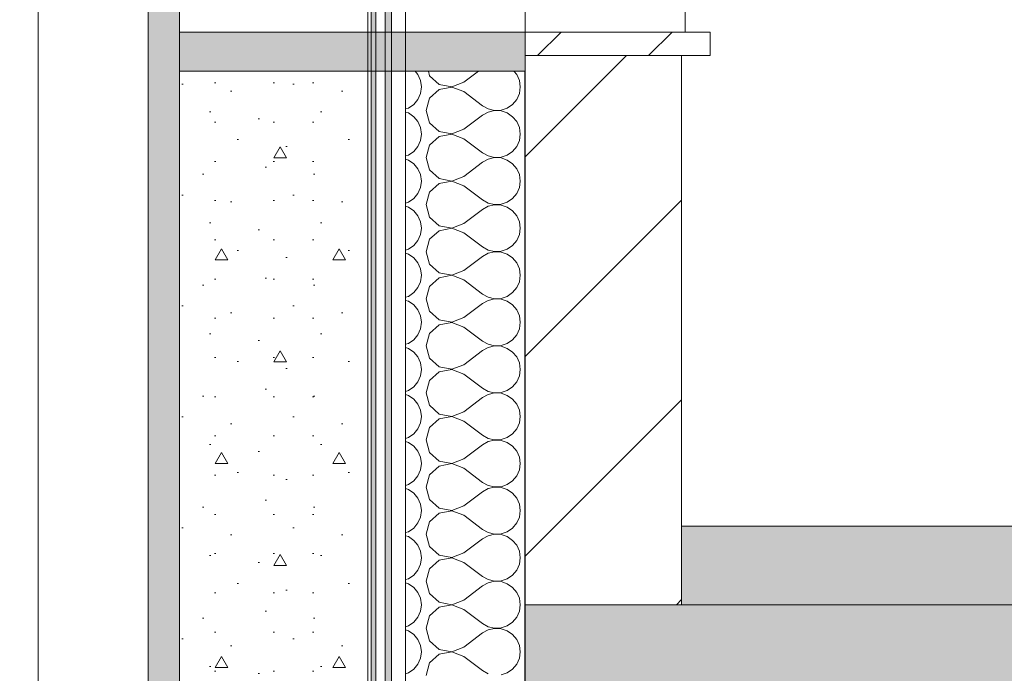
# Model space of a CAD drawing. Header units: millimetres. Extents: x -7244646 to -5701154, y 5723682 to 6071635.
# Tile 223 of 256: x -6402454 to -6401200, y 5800372 to 5801205. Entities that reach past the tile are written whole.
import ezdxf

# ---------------------------------------------------------------- set-up
doc = ezdxf.new("R2010")
doc.units = ezdxf.units.MM
doc.header["$MEASUREMENT"] = 0
doc.set_wipeout_variables(frame=1)
doc.linetypes.add('Wipeout_Contour', pattern=[1000, 0, -1000])
for name, color, linetype, lineweight in [('0_Ном._пера__1', 7, 'Continuous', 0), ('0_Ном._пера__120', 7, 'Continuous', 0), ('0_Ном._пера__141', 7, 'Continuous', 5), ('0_Ном._пера__2', 8, 'Continuous', 15), ('0_Ном._пера__21', 7, 'Continuous', 5), ('АР-Чертеж-Размеры.АР_Ном._пера__1', 7, 'Continuous', 0)]:
    doc.layers.add(name, color=color, linetype=linetype, lineweight=lineweight)
doc.layers.add('0_Ном._пера__166', color=7, linetype='Continuous', lineweight=5, true_color=0x97cbff)
doc.layers.add('АР-Чертеж-Размеры.АР', color=7, linetype='Continuous')
doc.styles.add('РЎР“Р•РќР•Р\xa0Р\x98Р\xa0_РЎРўР\x98Р›Р¬_2', font='arial.ttf')
doc.dimstyles.new('СГЕНЕРИР_СТИЛЬ__1', dxfattribs={"dimtxt": 500, "dimasz": 237.5, "dimexe": 0.18, "dimexo": 43263.067461, "dimgap": 0, "dimtad": 1, "dimlfac": 0.001, "dimzin": 0, "dimdsep": 46, "dimtxsty": 'РЎР“Р•РќР•Р\xa0Р\x98Р\xa0_РЎРўР\x98Р›Р¬_2', "dimblk": 'ARROWHEAD_6', "dimblk1": 'ARROWHEAD_6', "dimblk2": 'ARROWHEAD_6', "dimcen": 0.09, "dimclrd": 7, "dimclre": 7, "dimclrt": 7, "dimadec": 0, "dimazin": 0, "dimtfac": 1, "dimtdec": 4, "dimtmove": 2, "dimatfit": 3, "dimfxl": 1, "dimtolj": 1, "dimtzin": 0, "dimarcsym": 0})
doc.dimstyles.new('СГЕНЕРИР_СТИЛЬ__4', dxfattribs={"dimtxt": 270.000005, "dimasz": 237.5, "dimexe": 0.18, "dimexo": 300000, "dimgap": 0, "dimtad": 1, "dimlfac": 0.001, "dimzin": 0, "dimdsep": 46, "dimtxsty": 'РЎР“Р•РќР•Р\xa0Р\x98Р\xa0_РЎРўР\x98Р›Р¬_2', "dimblk": 'ARROWHEAD_6', "dimblk1": 'ARROWHEAD_6', "dimblk2": 'ARROWHEAD_6', "dimcen": 0.09, "dimclrd": 7, "dimclre": 7, "dimclrt": 7, "dimadec": 0, "dimazin": 0, "dimtfac": 1, "dimtdec": 4, "dimtmove": 0, "dimatfit": 3, "dimfxl": 1, "dimtolj": 1, "dimtzin": 0, "dimarcsym": 0})
doc.dimstyles.new('СГЕНЕРИР_СТИЛЬ__5', dxfattribs={"dimtxt": 500, "dimasz": 237.5, "dimexe": 0.18, "dimexo": 300000, "dimgap": 0, "dimtad": 1, "dimlfac": 0.001, "dimzin": 0, "dimdsep": 46, "dimtxsty": 'РЎР“Р•РќР•Р\xa0Р\x98Р\xa0_РЎРўР\x98Р›Р¬_2', "dimblk": 'ARROWHEAD_6', "dimblk1": 'ARROWHEAD_6', "dimblk2": 'ARROWHEAD_6', "dimcen": 0.09, "dimclrd": 7, "dimclre": 7, "dimclrt": 7, "dimadec": 0, "dimazin": 0, "dimtfac": 1, "dimtdec": 4, "dimtmove": 0, "dimatfit": 3, "dimfxl": 1, "dimtolj": 1, "dimtzin": 0, "dimarcsym": 0})

# ---------------------------------------------------------------- blocks, each defined once
blk = doc.blocks.new('*D52', base_point=(-7387333.1, 5739809.2))
at = {"layer": 'АР-Чертеж-Размеры.АР_Ном._пера__1', "color": 7, "linetype": 'Continuous', "lineweight": 0, "transparency": 16777216}
for p, q in [((-6411439.3, 5858499.2), (-6411439.3, 5858686.7)), ((-6411314.3, 5858374.2), (-6411564.3, 5858624.2)), ((-6388218.7, 5858499.2), (-6411673.7, 5858499.2)), ((-6411439.3, 5738589.2), (-6411439.3, 5858499.2)), ((-6411564.3, 5738714.2), (-6411314.3, 5738464.2)), ((-6411204.9, 5738589.2), (-6411673.7, 5738589.2)), ((-6411439.3, 5738401.7), (-6411439.3, 5738589.2))]:
    blk.add_line(p, q, dxfattribs=at)
at = {"layer": 'АР-Чертеж-Размеры.АР_Ном._пера__1', "color": 7, "lineweight": 0, "transparency": 16777216, "insert": (-6411889.3, 5853972.3), "char_height": 500, "attachment_point": 7, "rotation": 90, "style": 'РЎР“Р•РќР•Р\xa0Р\x98Р\xa0_РЎРўР\x98Р›Р¬_2'}
blk.add_mtext('\\A1;{\\pql;\\fArial|b0|i0|c204|p0;\\W1.000000;119,91}', dxfattribs=at)
blk = doc.blocks.new('ARROWHEAD_6')
at = {"color": 0, "linetype": 'Continuous', "lineweight": 0}
for p, q in [((-0.5, -0.5), (0.5, 0.5)), ((0, 0), (-1, 0))]:
    blk.add_line(p, q, dxfattribs=at)
blk = doc.blocks.new('*D112', base_point=(-7387333.1, 5739809.2))
at = {"layer": 'АР-Чертеж-Размеры.АР_Ном._пера__1', "color": 7, "linetype": 'Continuous', "lineweight": 0, "transparency": 16777216}
for p, q in [((-6403045.5, 5801159.2), (-6403045.5, 5803109.2)), ((-6403170.5, 5801284.2), (-6402920.5, 5801034.2)), ((-6402811.1, 5801159.2), (-6403279.9, 5801159.2)), ((-6403045.5, 5799959.2), (-6403045.5, 5801159.2)), ((-6403170.5, 5800084.2), (-6402920.5, 5799834.2)), ((-6402811.1, 5799959.2), (-6403279.9, 5799959.2))]:
    blk.add_line(p, q, dxfattribs=at)
at = {"layer": 'АР-Чертеж-Размеры.АР_Ном._пера__1', "color": 7, "lineweight": 0, "transparency": 16777216, "insert": (-6403099.5, 5800198.8), "char_height": 270, "attachment_point": 7, "rotation": 90, "style": 'РЎР“Р•РќР•Р\xa0Р\x98Р\xa0_РЎРўР\x98Р›Р¬_2'}
blk.add_mtext('\\A1;{\\pql;\\fArial|b0|i0|c204|p0;\\W1.000000;1,20}', dxfattribs=at)
blk = doc.blocks.new('*D113', base_point=(-7387333.1, 5739809.2))
at = {"layer": 'АР-Чертеж-Размеры.АР_Ном._пера__1', "color": 7, "linetype": 'Continuous', "lineweight": 0, "transparency": 16777216}
for p, q in [((-6403045.5, 5803109.2), (-6403045.5, 5804309.2)), ((-6403170.5, 5803234.2), (-6402920.5, 5802984.2)), ((-6402811.1, 5803109.2), (-6403279.9, 5803109.2)), ((-6403045.5, 5801159.2), (-6403045.5, 5803109.2)), ((-6403170.5, 5801284.2), (-6402920.5, 5801034.2))]:
    blk.add_line(p, q, dxfattribs=at)
at = {"layer": 'АР-Чертеж-Размеры.АР_Ном._пера__1', "color": 7, "lineweight": 0, "transparency": 16777216, "insert": (-6403099.5, 5801773.8), "char_height": 270, "attachment_point": 7, "rotation": 90, "style": 'РЎР“Р•РќР•Р\xa0Р\x98Р\xa0_РЎРўР\x98Р›Р¬_2'}
blk.add_mtext('\\A1;{\\pql;\\fArial|b0|i0|c204|p0;\\W1.000000;1,95}', dxfattribs=at)
blk = doc.blocks.new('*D146', base_point=(-7387333.1, 5739809.2))
at = {"layer": '0_Ном._пера__1', "color": 7, "linetype": 'Continuous', "lineweight": 0, "transparency": 16777216}
for p, q in [((-6410533.6, 5853209.2), (-6410533.6, 5853396.7)), ((-6410408.6, 5853084.2), (-6410658.6, 5853334.2)), ((-6410299.2, 5853209.2), (-6410767.9, 5853209.2)), ((-6410533.6, 5743109.2), (-6410533.6, 5853209.2)), ((-6410658.6, 5743234.2), (-6410408.6, 5742984.2)), ((-6410299.2, 5743109.2), (-6410767.9, 5743109.2)), ((-6410533.6, 5742921.7), (-6410533.6, 5743109.2))]:
    blk.add_line(p, q, dxfattribs=at)
at = {"layer": '0_Ном._пера__1', "color": 7, "lineweight": 0, "transparency": 16777216, "insert": (-6410633.6, 5797136), "char_height": 500, "attachment_point": 7, "rotation": 90, "style": 'РЎР“Р•РќР•Р\xa0Р\x98Р\xa0_РЎРўР\x98Р›Р¬_2'}
blk.add_mtext('\\A1;{\\pql;\\fArial|b0|i0|c204|p0;\\W1.000000;110,10}', dxfattribs=at)
blk = doc.blocks.new('*X344', base_point=(-7387333.1, 5739809.2))
at = {"layer": '0_Ном._пера__1', "color": 7, "linetype": 'Continuous', "lineweight": 0}
for p, q in [((-6401947.1, 5801135), (-6401950.6, 5801139.2)), ((-6401943.7, 5801127.4), (-6401947.1, 5801135)), ((-6401942.6, 5801119.2), (-6401943.7, 5801127.4)), ((-6401933.7, 5801139.2), (-6401932.1, 5801133.4)), ((-6401932.1, 5801133.4), (-6401920, 5801122.3)), ((-6401888.6, 5801125.2), (-6401869.9, 5801139.2)), ((-6401821.1, 5801135), (-6401824.6, 5801139.2)), ((-6401817.7, 5801127.4), (-6401821.1, 5801135)), ((-6401816.6, 5801119.2), (-6401817.7, 5801127.4)), ((-6401943.7, 5801111), (-6401942.6, 5801119.2)), ((-6401920, 5801116), (-6401932.1, 5801105)), ((-6401920, 5801122.3), (-6401903.9, 5801119.3)), ((-6401903.9, 5801119.1), (-6401920, 5801116)), ((-6401903.9, 5801119.3), (-6401888.6, 5801125.2)), ((-6401888.6, 5801113.2), (-6401903.9, 5801119.1)), ((-6401817.7, 5801111), (-6401816.6, 5801119.2)), ((-6401952.3, 5801097), (-6401947.1, 5801103.4)), ((-6401947.1, 5801103.4), (-6401943.7, 5801111)), ((-6401932.1, 5801105), (-6401936.6, 5801089.2)), ((-6401888.6, 5801113.2), (-6401864.6, 5801095.2)), ((-6401826.3, 5801097), (-6401821.1, 5801103.4)), ((-6401821.1, 5801103.4), (-6401817.7, 5801111)), ((-6401962.7, 5801091.2), (-6401959.2, 5801092.3)), ((-6401959.2, 5801092.3), (-6401952.3, 5801097)), ((-6401936.6, 5801089.2), (-6401932.1, 5801073.4)), ((-6401864.6, 5801095.2), (-6401857.3, 5801091.2)), ((-6401857.3, 5801091.2), (-6401849.3, 5801089.3)), ((-6401849.3, 5801089.3), (-6401841, 5801089.7)), ((-6401841, 5801089.7), (-6401833.2, 5801092.3)), ((-6401833.2, 5801092.3), (-6401826.3, 5801097)), ((-6401959.2, 5801086), (-6401962.7, 5801087.2)), ((-6401952.3, 5801081.3), (-6401959.2, 5801086)), ((-6401947.1, 5801075), (-6401952.3, 5801081.3)), ((-6401888.6, 5801065.2), (-6401864.6, 5801083.2)), ((-6401857.3, 5801087.2), (-6401864.6, 5801083.2)), ((-6401849.3, 5801089.1), (-6401857.3, 5801087.2)), ((-6401841, 5801088.7), (-6401849.3, 5801089.1)), ((-6401833.2, 5801086), (-6401841, 5801088.7)), ((-6401826.3, 5801081.3), (-6401833.2, 5801086)), ((-6401821.1, 5801075), (-6401826.3, 5801081.3)), ((-6401943.7, 5801067.4), (-6401947.1, 5801075)), ((-6401942.6, 5801059.2), (-6401943.7, 5801067.4)), ((-6401932.1, 5801073.4), (-6401920, 5801062.3)), ((-6401903.9, 5801059.3), (-6401888.6, 5801065.2)), ((-6401817.7, 5801067.4), (-6401821.1, 5801075)), ((-6401816.6, 5801059.2), (-6401817.7, 5801067.4)), ((-6401943.7, 5801051), (-6401942.6, 5801059.2)), ((-6401920, 5801056), (-6401932.1, 5801045)), ((-6401920, 5801062.3), (-6401903.9, 5801059.3)), ((-6401903.9, 5801059.1), (-6401920, 5801056)), ((-6401888.6, 5801053.2), (-6401903.9, 5801059.1)), ((-6401888.6, 5801053.2), (-6401864.6, 5801035.2)), ((-6401817.7, 5801051), (-6401816.6, 5801059.2)), ((-6401952.3, 5801037), (-6401947.1, 5801043.4)), ((-6401947.1, 5801043.4), (-6401943.7, 5801051)), ((-6401932.1, 5801045), (-6401936.6, 5801029.2)), ((-6401826.3, 5801037), (-6401821.1, 5801043.4)), ((-6401821.1, 5801043.4), (-6401817.7, 5801051)), ((-6401962.7, 5801031.2), (-6401959.2, 5801032.3)), ((-6401959.2, 5801026), (-6401962.7, 5801027.2)), ((-6401959.2, 5801032.3), (-6401952.3, 5801037)), ((-6401936.6, 5801029.2), (-6401932.1, 5801013.4)), ((-6401864.6, 5801035.2), (-6401857.3, 5801031.2)), ((-6401857.3, 5801027.2), (-6401864.6, 5801023.2)), ((-6401857.3, 5801031.2), (-6401849.3, 5801029.3)), ((-6401849.3, 5801029.1), (-6401857.3, 5801027.2)), ((-6401849.3, 5801029.3), (-6401841, 5801029.7)), ((-6401841, 5801028.7), (-6401849.3, 5801029.1)), ((-6401841, 5801029.7), (-6401833.2, 5801032.3)), ((-6401833.2, 5801026), (-6401841, 5801028.7)), ((-6401833.2, 5801032.3), (-6401826.3, 5801037)), ((-6401952.3, 5801021.3), (-6401959.2, 5801026)), ((-6401947.1, 5801015), (-6401952.3, 5801021.3)), ((-6401943.7, 5801007.4), (-6401947.1, 5801015)), ((-6401888.6, 5801005.2), (-6401864.6, 5801023.2)), ((-6401826.3, 5801021.3), (-6401833.2, 5801026)), ((-6401821.1, 5801015), (-6401826.3, 5801021.3)), ((-6401817.7, 5801007.4), (-6401821.1, 5801015)), ((-6401942.6, 5800999.2), (-6401943.7, 5801007.4)), ((-6401932.1, 5801013.4), (-6401920, 5801002.3)), ((-6401920, 5801002.3), (-6401903.9, 5800999.3)), ((-6401903.9, 5800999.3), (-6401888.6, 5801005.2)), ((-6401816.6, 5800999.2), (-6401817.7, 5801007.4)), ((-6401947.1, 5800983.4), (-6401943.7, 5800991)), ((-6401943.7, 5800991), (-6401942.6, 5800999.2)), ((-6401920, 5800996), (-6401932.1, 5800985)), ((-6401903.9, 5800999.1), (-6401920, 5800996)), ((-6401888.6, 5800993.2), (-6401903.9, 5800999.1)), ((-6401888.6, 5800993.2), (-6401864.6, 5800975.2)), ((-6401821.1, 5800983.4), (-6401817.7, 5800991)), ((-6401817.7, 5800991), (-6401816.6, 5800999.2)), ((-6401959.2, 5800972.3), (-6401952.3, 5800977)), ((-6401952.3, 5800977), (-6401947.1, 5800983.4)), ((-6401932.1, 5800985), (-6401936.6, 5800969.2)), ((-6401833.2, 5800972.3), (-6401826.3, 5800977)), ((-6401826.3, 5800977), (-6401821.1, 5800983.4)), ((-6401962.7, 5800971.2), (-6401959.2, 5800972.3)), ((-6401959.2, 5800966), (-6401962.7, 5800967.2)), ((-6401952.3, 5800961.3), (-6401959.2, 5800966)), ((-6401936.6, 5800969.2), (-6401932.1, 5800953.4)), ((-6401864.6, 5800975.2), (-6401857.3, 5800971.2)), ((-6401857.3, 5800967.2), (-6401864.6, 5800963.2)), ((-6401857.3, 5800971.2), (-6401849.3, 5800969.3)), ((-6401849.3, 5800969.1), (-6401857.3, 5800967.2)), ((-6401849.3, 5800969.3), (-6401841, 5800969.7)), ((-6401841, 5800968.7), (-6401849.3, 5800969.1)), ((-6401841, 5800969.7), (-6401833.2, 5800972.3)), ((-6401833.2, 5800966), (-6401841, 5800968.7)), ((-6401826.3, 5800961.3), (-6401833.2, 5800966)), ((-6401947.1, 5800955), (-6401952.3, 5800961.3)), ((-6401943.7, 5800947.4), (-6401947.1, 5800955)), ((-6401932.1, 5800953.4), (-6401920, 5800942.3)), ((-6401888.6, 5800945.2), (-6401864.6, 5800963.2)), ((-6401821.1, 5800955), (-6401826.3, 5800961.3)), ((-6401817.7, 5800947.4), (-6401821.1, 5800955)), ((-6401942.6, 5800939.2), (-6401943.7, 5800947.4)), ((-6401943.7, 5800931), (-6401942.6, 5800939.2)), ((-6401920, 5800942.3), (-6401903.9, 5800939.3)), ((-6401903.9, 5800939.1), (-6401920, 5800936)), ((-6401903.9, 5800939.3), (-6401888.6, 5800945.2)), ((-6401888.6, 5800933.2), (-6401903.9, 5800939.1)), ((-6401816.6, 5800939.2), (-6401817.7, 5800947.4)), ((-6401817.7, 5800931), (-6401816.6, 5800939.2)), ((-6401947.1, 5800923.4), (-6401943.7, 5800931)), ((-6401920, 5800936), (-6401932.1, 5800925)), ((-6401888.6, 5800933.2), (-6401864.6, 5800915.2)), ((-6401821.1, 5800923.4), (-6401817.7, 5800931)), ((-6401959.2, 5800912.3), (-6401952.3, 5800917)), ((-6401952.3, 5800917), (-6401947.1, 5800923.4)), ((-6401932.1, 5800925), (-6401936.6, 5800909.2)), ((-6401864.6, 5800915.2), (-6401857.3, 5800911.2)), ((-6401833.2, 5800912.3), (-6401826.3, 5800917)), ((-6401826.3, 5800917), (-6401821.1, 5800923.4)), ((-6401962.7, 5800911.2), (-6401959.2, 5800912.3)), ((-6401959.2, 5800906), (-6401962.7, 5800907.2)), ((-6401952.3, 5800901.3), (-6401959.2, 5800906)), ((-6401947.1, 5800895), (-6401952.3, 5800901.3)), ((-6401936.6, 5800909.2), (-6401932.1, 5800893.4)), ((-6401888.6, 5800885.2), (-6401864.6, 5800903.2)), ((-6401857.3, 5800907.2), (-6401864.6, 5800903.2)), ((-6401857.3, 5800911.2), (-6401849.3, 5800909.3)), ((-6401849.3, 5800909.1), (-6401857.3, 5800907.2)), ((-6401849.3, 5800909.3), (-6401841, 5800909.7)), ((-6401841, 5800908.7), (-6401849.3, 5800909.1)), ((-6401841, 5800909.7), (-6401833.2, 5800912.3)), ((-6401833.2, 5800906), (-6401841, 5800908.7)), ((-6401826.3, 5800901.3), (-6401833.2, 5800906)), ((-6401821.1, 5800895), (-6401826.3, 5800901.3)), ((-6401943.7, 5800887.4), (-6401947.1, 5800895)), ((-6401932.1, 5800893.4), (-6401920, 5800882.3)), ((-6401817.7, 5800887.4), (-6401821.1, 5800895)), ((-6401942.6, 5800879.2), (-6401943.7, 5800887.4)), ((-6401943.7, 5800871), (-6401942.6, 5800879.2)), ((-6401920, 5800876), (-6401932.1, 5800865)), ((-6401920, 5800882.3), (-6401903.9, 5800879.3)), ((-6401903.9, 5800879.1), (-6401920, 5800876)), ((-6401903.9, 5800879.3), (-6401888.6, 5800885.2)), ((-6401888.6, 5800873.2), (-6401903.9, 5800879.1)), ((-6401816.6, 5800879.2), (-6401817.7, 5800887.4)), ((-6401817.7, 5800871), (-6401816.6, 5800879.2)), ((-6401952.3, 5800857), (-6401947.1, 5800863.4)), ((-6401947.1, 5800863.4), (-6401943.7, 5800871)), ((-6401932.1, 5800865), (-6401936.6, 5800849.2)), ((-6401888.6, 5800873.2), (-6401864.6, 5800855.2)), ((-6401826.3, 5800857), (-6401821.1, 5800863.4)), ((-6401821.1, 5800863.4), (-6401817.7, 5800871)), ((-6401962.7, 5800851.2), (-6401959.2, 5800852.3)), ((-6401959.2, 5800852.3), (-6401952.3, 5800857)), ((-6401864.6, 5800855.2), (-6401857.3, 5800851.2)), ((-6401857.3, 5800851.2), (-6401849.3, 5800849.3)), ((-6401841, 5800849.7), (-6401833.2, 5800852.3)), ((-6401833.2, 5800852.3), (-6401826.3, 5800857)), ((-6401959.2, 5800846), (-6401962.7, 5800847.2)), ((-6401952.3, 5800841.3), (-6401959.2, 5800846)), ((-6401947.1, 5800835), (-6401952.3, 5800841.3)), ((-6401936.6, 5800849.2), (-6401932.1, 5800833.4)), ((-6401888.6, 5800825.2), (-6401864.6, 5800843.2)), ((-6401857.3, 5800847.2), (-6401864.6, 5800843.2)), ((-6401849.3, 5800849.1), (-6401857.3, 5800847.2)), ((-6401849.3, 5800849.3), (-6401841, 5800849.7)), ((-6401841, 5800848.7), (-6401849.3, 5800849.1)), ((-6401833.2, 5800846), (-6401841, 5800848.7)), ((-6401826.3, 5800841.3), (-6401833.2, 5800846)), ((-6401821.1, 5800835), (-6401826.3, 5800841.3)), ((-6401943.7, 5800827.4), (-6401947.1, 5800835)), ((-6401942.6, 5800819.2), (-6401943.7, 5800827.4)), ((-6401932.1, 5800833.4), (-6401920, 5800822.3)), ((-6401817.7, 5800827.4), (-6401821.1, 5800835)), ((-6401816.6, 5800819.2), (-6401817.7, 5800827.4)), ((-6401943.7, 5800811), (-6401942.6, 5800819.2)), ((-6401920, 5800816), (-6401932.1, 5800805)), ((-6401920, 5800822.3), (-6401903.9, 5800819.3)), ((-6401903.9, 5800819.1), (-6401920, 5800816)), ((-6401903.9, 5800819.3), (-6401888.6, 5800825.2)), ((-6401888.6, 5800813.2), (-6401903.9, 5800819.1)), ((-6401888.6, 5800813.2), (-6401864.6, 5800795.2)), ((-6401817.7, 5800811), (-6401816.6, 5800819.2)), ((-6401952.3, 5800797), (-6401947.1, 5800803.4)), ((-6401947.1, 5800803.4), (-6401943.7, 5800811)), ((-6401932.1, 5800805), (-6401936.6, 5800789.2)), ((-6401826.3, 5800797), (-6401821.1, 5800803.4)), ((-6401821.1, 5800803.4), (-6401817.7, 5800811)), ((-6401962.7, 5800791.2), (-6401959.2, 5800792.3)), ((-6401959.2, 5800792.3), (-6401952.3, 5800797)), ((-6401936.6, 5800789.2), (-6401932.1, 5800773.4)), ((-6401864.6, 5800795.2), (-6401857.3, 5800791.2)), ((-6401857.3, 5800791.2), (-6401849.3, 5800789.3)), ((-6401849.3, 5800789.1), (-6401857.3, 5800787.2)), ((-6401849.3, 5800789.3), (-6401841, 5800789.7)), ((-6401841, 5800788.7), (-6401849.3, 5800789.1)), ((-6401841, 5800789.7), (-6401833.2, 5800792.3)), ((-6401833.2, 5800786), (-6401841, 5800788.7)), ((-6401833.2, 5800792.3), (-6401826.3, 5800797)), ((-6401959.2, 5800786), (-6401962.7, 5800787.2)), ((-6401952.3, 5800781.3), (-6401959.2, 5800786)), ((-6401947.1, 5800775), (-6401952.3, 5800781.3)), ((-6401888.6, 5800765.2), (-6401864.6, 5800783.2)), ((-6401857.3, 5800787.2), (-6401864.6, 5800783.2)), ((-6401826.3, 5800781.3), (-6401833.2, 5800786)), ((-6401821.1, 5800775), (-6401826.3, 5800781.3)), ((-6401943.7, 5800767.4), (-6401947.1, 5800775)), ((-6401942.6, 5800759.2), (-6401943.7, 5800767.4)), ((-6401932.1, 5800773.4), (-6401920, 5800762.3)), ((-6401903.9, 5800759.3), (-6401888.6, 5800765.2)), ((-6401817.7, 5800767.4), (-6401821.1, 5800775)), ((-6401816.6, 5800759.2), (-6401817.7, 5800767.4)), ((-6401947.1, 5800743.4), (-6401943.7, 5800751)), ((-6401943.7, 5800751), (-6401942.6, 5800759.2)), ((-6401920, 5800756), (-6401932.1, 5800745)), ((-6401920, 5800762.3), (-6401903.9, 5800759.3)), ((-6401903.9, 5800759.1), (-6401920, 5800756)), ((-6401888.6, 5800753.2), (-6401903.9, 5800759.1)), ((-6401888.6, 5800753.2), (-6401864.6, 5800735.2)), ((-6401821.1, 5800743.4), (-6401817.7, 5800751)), ((-6401817.7, 5800751), (-6401816.6, 5800759.2)), ((-6401952.3, 5800737), (-6401947.1, 5800743.4)), ((-6401932.1, 5800745), (-6401936.6, 5800729.2)), ((-6401826.3, 5800737), (-6401821.1, 5800743.4)), ((-6401962.7, 5800731.2), (-6401959.2, 5800732.3)), ((-6401959.2, 5800726), (-6401962.7, 5800727.2)), ((-6401959.2, 5800732.3), (-6401952.3, 5800737)), ((-6401952.3, 5800721.3), (-6401959.2, 5800726)), ((-6401936.6, 5800729.2), (-6401932.1, 5800713.4)), ((-6401864.6, 5800735.2), (-6401857.3, 5800731.2)), ((-6401857.3, 5800727.2), (-6401864.6, 5800723.2)), ((-6401857.3, 5800731.2), (-6401849.3, 5800729.3)), ((-6401849.3, 5800729.1), (-6401857.3, 5800727.2)), ((-6401849.3, 5800729.3), (-6401841, 5800729.7)), ((-6401841, 5800728.7), (-6401849.3, 5800729.1)), ((-6401841, 5800729.7), (-6401833.2, 5800732.3)), ((-6401833.2, 5800726), (-6401841, 5800728.7)), ((-6401833.2, 5800732.3), (-6401826.3, 5800737)), ((-6401826.3, 5800721.3), (-6401833.2, 5800726)), ((-6401947.1, 5800715), (-6401952.3, 5800721.3)), ((-6401943.7, 5800707.4), (-6401947.1, 5800715)), ((-6401932.1, 5800713.4), (-6401920, 5800702.3)), ((-6401888.6, 5800705.2), (-6401864.6, 5800723.2)), ((-6401821.1, 5800715), (-6401826.3, 5800721.3)), ((-6401817.7, 5800707.4), (-6401821.1, 5800715)), ((-6401942.6, 5800699.2), (-6401943.7, 5800707.4)), ((-6401920, 5800702.3), (-6401903.9, 5800699.3)), ((-6401903.9, 5800699.3), (-6401888.6, 5800705.2)), ((-6401816.6, 5800699.2), (-6401817.7, 5800707.4)), ((-6401947.1, 5800683.4), (-6401943.7, 5800691)), ((-6401943.7, 5800691), (-6401942.6, 5800699.2)), ((-6401920, 5800696), (-6401932.1, 5800685)), ((-6401903.9, 5800699.1), (-6401920, 5800696)), ((-6401888.6, 5800693.2), (-6401903.9, 5800699.1)), ((-6401888.6, 5800693.2), (-6401864.6, 5800675.2)), ((-6401821.1, 5800683.4), (-6401817.7, 5800691)), ((-6401817.7, 5800691), (-6401816.6, 5800699.2)), ((-6401959.2, 5800672.3), (-6401952.3, 5800677)), ((-6401952.3, 5800677), (-6401947.1, 5800683.4)), ((-6401932.1, 5800685), (-6401936.6, 5800669.2)), ((-6401864.6, 5800675.2), (-6401857.3, 5800671.2)), ((-6401833.2, 5800672.3), (-6401826.3, 5800677)), ((-6401826.3, 5800677), (-6401821.1, 5800683.4)), ((-6401962.7, 5800671.2), (-6401959.2, 5800672.3)), ((-6401959.2, 5800666), (-6401962.7, 5800667.2)), ((-6401952.3, 5800661.3), (-6401959.2, 5800666)), ((-6401936.6, 5800669.2), (-6401932.1, 5800653.4)), ((-6401888.6, 5800645.2), (-6401864.6, 5800663.2)), ((-6401857.3, 5800667.2), (-6401864.6, 5800663.2)), ((-6401857.3, 5800671.2), (-6401849.3, 5800669.3)), ((-6401849.3, 5800669.1), (-6401857.3, 5800667.2)), ((-6401849.3, 5800669.3), (-6401841, 5800669.7)), ((-6401841, 5800668.7), (-6401849.3, 5800669.1)), ((-6401841, 5800669.7), (-6401833.2, 5800672.3)), ((-6401833.2, 5800666), (-6401841, 5800668.7)), ((-6401826.3, 5800661.3), (-6401833.2, 5800666)), ((-6401947.1, 5800655), (-6401952.3, 5800661.3)), ((-6401943.7, 5800647.4), (-6401947.1, 5800655)), ((-6401932.1, 5800653.4), (-6401920, 5800642.3)), ((-6401821.1, 5800655), (-6401826.3, 5800661.3)), ((-6401817.7, 5800647.4), (-6401821.1, 5800655)), ((-6401942.6, 5800639.2), (-6401943.7, 5800647.4)), ((-6401943.7, 5800631), (-6401942.6, 5800639.2)), ((-6401920, 5800642.3), (-6401903.9, 5800639.3)), ((-6401903.9, 5800639.1), (-6401920, 5800636)), ((-6401903.9, 5800639.3), (-6401888.6, 5800645.2)), ((-6401888.6, 5800633.2), (-6401903.9, 5800639.1)), ((-6401816.6, 5800639.2), (-6401817.7, 5800647.4)), ((-6401817.7, 5800631), (-6401816.6, 5800639.2)), ((-6401947.1, 5800623.4), (-6401943.7, 5800631)), ((-6401920, 5800636), (-6401932.1, 5800625)), ((-6401888.6, 5800633.2), (-6401864.6, 5800615.2)), ((-6401821.1, 5800623.4), (-6401817.7, 5800631)), ((-6401959.2, 5800612.3), (-6401952.3, 5800617)), ((-6401952.3, 5800617), (-6401947.1, 5800623.4)), ((-6401932.1, 5800625), (-6401936.6, 5800609.2)), ((-6401864.6, 5800615.2), (-6401857.3, 5800611.2)), ((-6401833.2, 5800612.3), (-6401826.3, 5800617)), ((-6401826.3, 5800617), (-6401821.1, 5800623.4)), ((-6401962.7, 5800611.2), (-6401959.2, 5800612.3)), ((-6401959.2, 5800606), (-6401962.7, 5800607.2)), ((-6401952.3, 5800601.3), (-6401959.2, 5800606)), ((-6401947.1, 5800595), (-6401952.3, 5800601.3)), ((-6401936.6, 5800609.2), (-6401932.1, 5800593.4)), ((-6401888.6, 5800585.2), (-6401864.6, 5800603.2)), ((-6401857.3, 5800607.2), (-6401864.6, 5800603.2)), ((-6401857.3, 5800611.2), (-6401849.3, 5800609.3)), ((-6401849.3, 5800609.1), (-6401857.3, 5800607.2)), ((-6401849.3, 5800609.3), (-6401841, 5800609.7)), ((-6401841, 5800608.7), (-6401849.3, 5800609.1)), ((-6401841, 5800609.7), (-6401833.2, 5800612.3)), ((-6401833.2, 5800606), (-6401841, 5800608.7)), ((-6401826.3, 5800601.3), (-6401833.2, 5800606)), ((-6401821.1, 5800595), (-6401826.3, 5800601.3)), ((-6401943.7, 5800587.4), (-6401947.1, 5800595)), ((-6401942.6, 5800579.2), (-6401943.7, 5800587.4)), ((-6401932.1, 5800593.4), (-6401920, 5800582.3)), ((-6401817.7, 5800587.4), (-6401821.1, 5800595)), ((-6401816.6, 5800579.2), (-6401817.7, 5800587.4)), ((-6401943.7, 5800571), (-6401942.6, 5800579.2)), ((-6401920, 5800576), (-6401932.1, 5800565)), ((-6401920, 5800582.3), (-6401903.9, 5800579.3)), ((-6401903.9, 5800579.1), (-6401920, 5800576)), ((-6401903.9, 5800579.3), (-6401888.6, 5800585.2)), ((-6401888.6, 5800573.2), (-6401903.9, 5800579.1)), ((-6401817.7, 5800571), (-6401816.6, 5800579.2)), ((-6401952.3, 5800557), (-6401947.1, 5800563.4)), ((-6401947.1, 5800563.4), (-6401943.7, 5800571)), ((-6401932.1, 5800565), (-6401936.6, 5800549.2)), ((-6401888.6, 5800573.2), (-6401864.6, 5800555.2)), ((-6401826.3, 5800557), (-6401821.1, 5800563.4)), ((-6401821.1, 5800563.4), (-6401817.7, 5800571)), ((-6401962.7, 5800551.2), (-6401959.2, 5800552.3)), ((-6401959.2, 5800552.3), (-6401952.3, 5800557)), ((-6401864.6, 5800555.2), (-6401857.3, 5800551.2)), ((-6401857.3, 5800551.2), (-6401849.3, 5800549.3)), ((-6401841, 5800549.7), (-6401833.2, 5800552.3)), ((-6401833.2, 5800552.3), (-6401826.3, 5800557)), ((-6401959.2, 5800546), (-6401962.7, 5800547.2)), ((-6401952.3, 5800541.3), (-6401959.2, 5800546)), ((-6401947.1, 5800535), (-6401952.3, 5800541.3)), ((-6401936.6, 5800549.2), (-6401932.1, 5800533.4)), ((-6401888.6, 5800525.2), (-6401864.6, 5800543.2)), ((-6401857.3, 5800547.2), (-6401864.6, 5800543.2)), ((-6401849.3, 5800549.1), (-6401857.3, 5800547.2)), ((-6401849.3, 5800549.3), (-6401841, 5800549.7)), ((-6401841, 5800548.7), (-6401849.3, 5800549.1)), ((-6401833.2, 5800546), (-6401841, 5800548.7)), ((-6401826.3, 5800541.3), (-6401833.2, 5800546)), ((-6401821.1, 5800535), (-6401826.3, 5800541.3)), ((-6401943.7, 5800527.4), (-6401947.1, 5800535)), ((-6401942.6, 5800519.2), (-6401943.7, 5800527.4)), ((-6401932.1, 5800533.4), (-6401920, 5800522.3)), ((-6401903.9, 5800519.3), (-6401888.6, 5800525.2)), ((-6401817.7, 5800527.4), (-6401821.1, 5800535)), ((-6401816.6, 5800519.2), (-6401817.7, 5800527.4)), ((-6401943.7, 5800511), (-6401942.6, 5800519.2)), ((-6401920, 5800516), (-6401932.1, 5800505)), ((-6401920, 5800522.3), (-6401903.9, 5800519.3)), ((-6401903.9, 5800519.1), (-6401920, 5800516)), ((-6401888.6, 5800513.2), (-6401903.9, 5800519.1)), ((-6401888.6, 5800513.2), (-6401864.6, 5800495.2)), ((-6401817.7, 5800511), (-6401816.6, 5800519.2)), ((-6401952.3, 5800497), (-6401947.1, 5800503.4)), ((-6401947.1, 5800503.4), (-6401943.7, 5800511)), ((-6401932.1, 5800505), (-6401936.6, 5800489.2)), ((-6401826.3, 5800497), (-6401821.1, 5800503.4)), ((-6401821.1, 5800503.4), (-6401817.7, 5800511)), ((-6401962.7, 5800491.2), (-6401959.2, 5800492.3)), ((-6401959.2, 5800486), (-6401962.7, 5800487.2)), ((-6401959.2, 5800492.3), (-6401952.3, 5800497)), ((-6401936.6, 5800489.2), (-6401932.1, 5800473.4)), ((-6401864.6, 5800495.2), (-6401857.3, 5800491.2)), ((-6401857.3, 5800487.2), (-6401864.6, 5800483.2)), ((-6401857.3, 5800491.2), (-6401849.3, 5800489.3)), ((-6401849.3, 5800489.1), (-6401857.3, 5800487.2)), ((-6401849.3, 5800489.3), (-6401841, 5800489.7)), ((-6401841, 5800488.7), (-6401849.3, 5800489.1)), ((-6401841, 5800489.7), (-6401833.2, 5800492.3)), ((-6401833.2, 5800486), (-6401841, 5800488.7)), ((-6401833.2, 5800492.3), (-6401826.3, 5800497)), ((-6401952.3, 5800481.3), (-6401959.2, 5800486)), ((-6401947.1, 5800475), (-6401952.3, 5800481.3)), ((-6401943.7, 5800467.4), (-6401947.1, 5800475)), ((-6401888.6, 5800465.2), (-6401864.6, 5800483.2)), ((-6401826.3, 5800481.3), (-6401833.2, 5800486)), ((-6401821.1, 5800475), (-6401826.3, 5800481.3)), ((-6401817.7, 5800467.4), (-6401821.1, 5800475)), ((-6401942.6, 5800459.2), (-6401943.7, 5800467.4)), ((-6401932.1, 5800473.4), (-6401920, 5800462.3)), ((-6401920, 5800462.3), (-6401903.9, 5800459.3)), ((-6401903.9, 5800459.3), (-6401888.6, 5800465.2)), ((-6401816.6, 5800459.2), (-6401817.7, 5800467.4)), ((-6401947.1, 5800443.4), (-6401943.7, 5800451)), ((-6401943.7, 5800451), (-6401942.6, 5800459.2)), ((-6401920, 5800456), (-6401932.1, 5800445)), ((-6401903.9, 5800459.1), (-6401920, 5800456)), ((-6401888.6, 5800453.2), (-6401903.9, 5800459.1)), ((-6401888.6, 5800453.2), (-6401864.6, 5800435.2)), ((-6401821.1, 5800443.4), (-6401817.7, 5800451)), ((-6401817.7, 5800451), (-6401816.6, 5800459.2)), ((-6401959.2, 5800432.3), (-6401952.3, 5800437)), ((-6401952.3, 5800437), (-6401947.1, 5800443.4)), ((-6401932.1, 5800445), (-6401936.6, 5800429.2)), ((-6401833.2, 5800432.3), (-6401826.3, 5800437)), ((-6401826.3, 5800437), (-6401821.1, 5800443.4)), ((-6401962.7, 5800431.2), (-6401959.2, 5800432.3)), ((-6401959.2, 5800426), (-6401962.7, 5800427.2)), ((-6401952.3, 5800421.3), (-6401959.2, 5800426)), ((-6401936.6, 5800429.2), (-6401932.1, 5800413.4)), ((-6401864.6, 5800435.2), (-6401857.3, 5800431.2)), ((-6401857.3, 5800427.2), (-6401864.6, 5800423.2)), ((-6401857.3, 5800431.2), (-6401849.3, 5800429.3)), ((-6401849.3, 5800429.1), (-6401857.3, 5800427.2)), ((-6401849.3, 5800429.3), (-6401841, 5800429.7)), ((-6401841, 5800428.7), (-6401849.3, 5800429.1)), ((-6401841, 5800429.7), (-6401833.2, 5800432.3)), ((-6401833.2, 5800426), (-6401841, 5800428.7)), ((-6401826.3, 5800421.3), (-6401833.2, 5800426)), ((-6401947.1, 5800415), (-6401952.3, 5800421.3)), ((-6401943.7, 5800407.4), (-6401947.1, 5800415)), ((-6401932.1, 5800413.4), (-6401920, 5800402.3)), ((-6401888.6, 5800405.2), (-6401864.6, 5800423.2)), ((-6401821.1, 5800415), (-6401826.3, 5800421.3)), ((-6401817.7, 5800407.4), (-6401821.1, 5800415)), ((-6401942.6, 5800399.2), (-6401943.7, 5800407.4)), ((-6401920, 5800402.3), (-6401903.9, 5800399.3)), ((-6401903.9, 5800399.3), (-6401888.6, 5800405.2)), ((-6401816.6, 5800399.2), (-6401817.7, 5800407.4)), ((-6401947.1, 5800383.4), (-6401943.7, 5800391)), ((-6401943.7, 5800391), (-6401942.6, 5800399.2)), ((-6401920, 5800396), (-6401932.1, 5800385)), ((-6401903.9, 5800399.1), (-6401920, 5800396)), ((-6401888.6, 5800393.2), (-6401903.9, 5800399.1)), ((-6401888.6, 5800393.2), (-6401864.6, 5800375.2)), ((-6401821.1, 5800383.4), (-6401817.7, 5800391)), ((-6401817.7, 5800391), (-6401816.6, 5800399.2)), ((-6401959.2, 5800372.3), (-6401952.3, 5800377)), ((-6401952.3, 5800377), (-6401947.1, 5800383.4)), ((-6401932.1, 5800385), (-6401936.6, 5800369.2)), ((-6401864.6, 5800375.2), (-6401857.3, 5800371.2)), ((-6401833.2, 5800372.3), (-6401826.3, 5800377)), ((-6401826.3, 5800377), (-6401821.1, 5800383.4)), ((-6401962.7, 5800371.2), (-6401959.2, 5800372.3)), ((-6401841, 5800369.7), (-6401833.2, 5800372.3))]:
    blk.add_line(p, q, dxfattribs=at)
blk = doc.blocks.new('Штриховка_100_3', base_point=(-7387333.1, 5739809.2))
at = {"color": 254, "linetype": 'Wipeout_Contour', "lineweight": 0, "ltscale": 34555986.67415197}
blk.add_wipeout([(-6401810.6, 5801139.2), (-6401962.7, 5801139.2), (-6401962.7, 5800259.2), (-6401810.6, 5800259.2)], dxfattribs=at)
at = {"layer": '0_Ном._пера__1', "color": 7, "linetype": 'Continuous', "lineweight": 0, "flags": 128}
blk.add_lwpolyline([(-6401810.6, 5801139.2), (-6401810.6, 5800259.2), (-6401962.7, 5800259.2), (-6401962.7, 5801139.2)], close=True, dxfattribs=at)
at = {"layer": '0_Ном._пера__1', "color": 7, "linetype": 'Continuous', "lineweight": 0}
blk.add_blockref('*X344', (-7387333.1, 5739809.2), dxfattribs=at)

msp = doc.modelspace()

# ---------------------------------------------------------------- hatches: boundary and pattern name
at = {"layer": '0_Ном._пера__1', "linetype": 'Continuous', "lineweight": 0, "true_color": 0x000000}
for points in [[(-6402000.673, 5800259.18), (-6402000.673, 5803409.18), (-6402006.673, 5803409.18), (-6402006.673, 5800259.18)], [(-6399319.145, 5800559.18), (-6401611.01, 5800559.18), (-6401611.01, 5800459.18), (-6399319.145, 5800459.18)]]:
    msp.add_hatch(color=18, dxfattribs=at).paths.add_polyline_path(points)

# ---------------------------------------------------------------- linework, layer by layer
at = {"layer": '0_Ном._пера__1', "color": 7, "linetype": 'Continuous', "lineweight": 0, "flags": 128}
msp.add_lwpolyline([(-6402000.673, 5800259.18), (-6402000.673, 5803409.18), (-6402006.673, 5803409.18), (-6402006.673, 5800259.18)], close=True, dxfattribs=at)
at = {"layer": '0_Ном._пера__120', "color": 7, "linetype": 'Continuous', "lineweight": 0, "flags": 128}
msp.add_lwpolyline([(-6399319.145, 5800559.18), (-6401611.01, 5800559.18), (-6401611.01, 5800459.18), (-6399319.145, 5800459.18)], close=True, dxfattribs=at)

# ---------------------------------------------------------------- dimensions: what is measured, and where the dimension line sits
at = {"color": 7, "linetype": 'Continuous', "lineweight": 0}
dim = msp.add_linear_dim(base=(-6410533.559, 5853209.181), p1=(-6406170.064, 5743109.18), p2=(-6401574.763, 5853209.181), angle=90, dimstyle='СГЕНЕРИР_СТИЛЬ__5', dxfattribs=at)
dim.commit()
dim.dimension.update_dxf_attribs({"geometry": '*D146', "text_midpoint": (-6410883.559, 5798163.771), "dimtype": 160, "text_rotation": 90})
at = {"layer": 'АР-Чертеж-Размеры.АР', "color": 7, "linetype": 'Continuous', "lineweight": 0}
for base, p1, p2, dimstyle, picture, middle in [((-6411439.299, 5858499.18), (-6410669.971, 5738589.18), (-6383892.346, 5858499.18), 'СГЕНЕРИР_СТИЛЬ__1', '*D52', (-6412139.299, 5855000.125)), ((-6403045.484, 5803109.18), (-6401574.773, 5801159.18), (-6401606.707, 5803109.18), 'СГЕНЕРИР_СТИЛЬ__4', '*D113', (-6403234.484, 5802123.375)), ((-6403045.484, 5801159.18), (-6401606.707, 5799959.18), (-6401574.773, 5801159.18), 'СГЕНЕРИР_СТИЛЬ__4', '*D112', (-6403234.484, 5800548.375))]:
    dim = msp.add_linear_dim(base=base, p1=p1, p2=p2, angle=90, dimstyle=dimstyle, dxfattribs=at)
    dim.commit()
    dim.dimension.update_dxf_attribs({"geometry": picture, "text_midpoint": middle, "dimtype": 160, "text_rotation": 90})

# ---------------------------------------------------------------- next in the draw order: wipeouts: each hides what was drawn before it
at = {"color": 254, "linetype": 'Wipeout_Contour', "lineweight": 0, "ltscale": 34559287.61038338}
msp.add_wipeout([(-6401962.673, 5800259.18), (-6401962.673, 5803409.18), (-6401980.673, 5803409.18), (-6401980.673, 5800259.18)], dxfattribs=at)

# ---------------------------------------------------------------- next in the draw order: hatches: boundary and pattern name
at = {"layer": '0_Ном._пера__1', "linetype": 'Continuous', "lineweight": 0, "true_color": 0x000000}
msp.add_hatch(color=18, dxfattribs=at).paths.add_polyline_path([(-6401980.673, 5800259.18), (-6401980.673, 5803409.18), (-6401988.673, 5803409.18), (-6401988.673, 5800259.18)])

# ---------------------------------------------------------------- next in the draw order: linework, layer by layer
at = {"layer": '0_Ном._пера__1', "color": 7, "linetype": 'Continuous', "lineweight": 0, "flags": 128}
for points in [[(-6401980.673, 5800259.18), (-6401980.673, 5803409.18), (-6401988.673, 5803409.18), (-6401988.673, 5800259.18)], [(-6401962.673, 5800259.18), (-6401962.673, 5803409.18), (-6401980.673, 5803409.18), (-6401980.673, 5800259.18)]]:
    msp.add_lwpolyline(points, close=True, dxfattribs=at)

# ---------------------------------------------------------------- next in the draw order: block references
at = {"layer": '0_Ном._пера__1', "color": 7, "linetype": 'Continuous', "lineweight": 0}
msp.add_blockref('Штриховка_100_3', (-7387333.115, 5739809.18), dxfattribs=at)

# ---------------------------------------------------------------- next in the draw order: wipeouts: each hides what was drawn before it
at = {"color": 254, "linetype": 'Wipeout_Contour', "lineweight": 0, "ltscale": 34559355.7809826}
msp.add_wipeout([(-6401988.673, 5800259.18), (-6401988.673, 5803409.18), (-6402000.673, 5803409.18), (-6402000.673, 5800259.18)], dxfattribs=at)

# ---------------------------------------------------------------- next in the draw order: hatches: boundary and pattern name
at = {"layer": '0_Ном._пера__1', "linetype": 'Continuous', "lineweight": 0}
h = msp.add_hatch(dxfattribs=at)
h.set_pattern_fill('ЖЕЛЕЗОБЕТОН__PROJECT__0003', style=0, pattern_type=2)
h.set_pattern_definition([(45, (-7387333.12, 5739809.18), (-84.852814, 84.852814), []), (45, (-7387375.54, 5739851.61), (-84.852814, 84.852814), [90, -30, 0, -30])])
h.paths.add_polyline_path([(-6391597.134, 5800259.18), (-6391597.134, 5800459.18), (-6401810.577, 5800459.18), (-6401810.577, 5800259.18)])

# ---------------------------------------------------------------- next in the draw order: linework, layer by layer
at = {"layer": '0_Ном._пера__1', "color": 7, "linetype": 'Continuous', "lineweight": 0, "flags": 128}
msp.add_lwpolyline([(-6401988.673, 5800259.18), (-6401988.673, 5803409.18), (-6402000.673, 5803409.18), (-6402000.673, 5800259.18)], close=True, dxfattribs=at)
at = {"layer": '0_Ном._пера__21', "color": 7, "linetype": 'Continuous', "lineweight": 5, "flags": 128}
msp.add_lwpolyline([(-6391597.134, 5800259.18), (-6391597.134, 5800459.18), (-6401810.577, 5800459.18), (-6401810.577, 5800259.18)], close=True, dxfattribs=at)

# ---------------------------------------------------------------- next in the draw order: wipeouts: each hides what was drawn before it
at = {"color": 254, "linetype": 'Wipeout_Contour', "lineweight": 0, "ltscale": 34559397.27618329}
msp.add_wipeout([(-6402006.673, 5800259.18), (-6402006.673, 5803409.18), (-6402010.673, 5803409.18), (-6402010.673, 5800259.18)], dxfattribs=at)

# ---------------------------------------------------------------- next in the draw order: linework, layer by layer
at = {"layer": '0_Ном._пера__1', "color": 7, "linetype": 'Continuous', "lineweight": 0, "flags": 128}
msp.add_lwpolyline([(-6402006.673, 5800259.18), (-6402006.673, 5803409.18), (-6402010.673, 5803409.18), (-6402010.673, 5800259.18)], close=True, dxfattribs=at)

# ---------------------------------------------------------------- next in the draw order: wipeouts: each hides what was drawn before it
at = {"color": 254, "linetype": 'Wipeout_Contour', "lineweight": 0, "ltscale": 34560537.64308832}
msp.add_wipeout([(-6402010.673, 5801189.18), (-6402010.673, 5803059.18), (-6402250.673, 5803059.18), (-6402250.673, 5801189.18)], dxfattribs=at)

# ---------------------------------------------------------------- next in the draw order: hatches: boundary and pattern name
at = {"layer": '0_Ном._пера__1', "linetype": 'Continuous', "lineweight": 0, "true_color": 0x000000}
msp.add_hatch(color=18, dxfattribs=at).paths.add_polyline_path([(-6402010.673, 5801189.18), (-6402010.673, 5801139.18), (-6402250.673, 5801139.18), (-6402250.673, 5801189.18)])
at = {"layer": '0_Ном._пера__166', "linetype": 'Continuous', "lineweight": 0, "true_color": 0x0f1419}
msp.add_hatch(color=168, dxfattribs=at).paths.add_polyline_path([(-6402250.673, 5800259.18), (-6402250.673, 5803409.18), (-6402290.673, 5803409.18), (-6402290.673, 5800259.18)])

# ---------------------------------------------------------------- next in the draw order: linework, layer by layer
at = {"layer": '0_Ном._пера__1', "color": 7, "linetype": 'Continuous', "lineweight": 0, "flags": 128}
for points in [[(-6402250.673, 5800259.18), (-6402250.673, 5803409.18), (-6402290.673, 5803409.18), (-6402290.673, 5800259.18)], [(-6402010.673, 5801189.18), (-6402010.673, 5803059.18), (-6402250.673, 5803059.18), (-6402250.673, 5801189.18)], [(-6402010.673, 5801189.18), (-6402010.673, 5801139.18), (-6402250.673, 5801139.18), (-6402250.673, 5801189.18)]]:
    msp.add_lwpolyline(points, close=True, dxfattribs=at)

# ---------------------------------------------------------------- next in the draw order: wipeouts: each hides what was drawn before it
at = {"color": 254, "linetype": 'Wipeout_Contour', "lineweight": 0, "ltscale": 34560440.59814867}
msp.add_wipeout([(-6402290.673, 5800259.18), (-6402290.673, 5803409.18), (-6402430.673, 5803409.18), (-6402430.673, 5800259.18)], dxfattribs=at)
at = {"color": 254, "linetype": 'Wipeout_Contour', "lineweight": 0, "ltscale": 34556710.0830864}
msp.add_wipeout([(-6402250.673, 5800259.18), (-6402010.673, 5800259.18), (-6402010.673, 5801139.18), (-6402250.673, 5801139.18)], dxfattribs=at)

# ---------------------------------------------------------------- next in the draw order: hatches: boundary and pattern name
at = {"layer": '0_Ном._пера__1', "linetype": 'Continuous', "lineweight": 0, "true_color": 0x000000}
msp.add_hatch(color=18, dxfattribs=at).paths.add_polyline_path([(-6401810.577, 5801189.18), (-6401810.577, 5801139.18), (-6402010.673, 5801139.18), (-6402010.673, 5801189.18)])
at = {"layer": '0_Ном._пера__2', "linetype": 'Continuous', "lineweight": 15}
h = msp.add_hatch(dxfattribs=at)
h.set_pattern_fill('01_ЦП_СТЯЖКА_1_20_0003', color=8, style=0, pattern_type=2)
h.set_pattern_definition([(0, (-6402130.67, 5800249.18), (0, 259.81), [16.25, -133.75]), (0, (-6402055.67, 5800379.08), (0, 259.81), [16.25, -133.75]), (60, (-6402130.67, 5800249.18), (-225, 129.904), [16.25, -133.75]), (60, (-6401980.67, 5800249.18), (-225, 129.904), [16.25, -133.75]), (120, (-6402114.42, 5800249.18), (225, 129.904), [16.25, -133.75]), (120, (-6401964.42, 5800249.18), (225, 129.904), [16.25, -133.75]), (0, (-6402130.673, 5800274.18), (0, 50), [0, -50, 0, -75]), (45, (-6402105.673, 5800274.18), (-35.3553, 35.3553), [0, -37.5, 0, -62.5])])
h.paths.add_polyline_path([(-6402250.673, 5800259.18), (-6402010.673, 5800259.18), (-6402010.673, 5801139.18), (-6402250.673, 5801139.18)])

# ---------------------------------------------------------------- next in the draw order: linework, layer by layer
at = {"layer": '0_Ном._пера__1', "color": 7, "linetype": 'Continuous', "lineweight": 0, "flags": 128}
for points in [[(-6402290.673, 5800259.18), (-6402290.673, 5803409.18), (-6402430.673, 5803409.18), (-6402430.673, 5800259.18)], [(-6401810.577, 5801189.18), (-6401810.577, 5801139.18), (-6402010.673, 5801139.18), (-6402010.673, 5801189.18)], [(-6402250.673, 5800259.18), (-6402010.673, 5800259.18), (-6402010.673, 5801139.18), (-6402250.673, 5801139.18)]]:
    msp.add_lwpolyline(points, close=True, dxfattribs=at)

# ---------------------------------------------------------------- next in the draw order: wipeouts: each hides what was drawn before it
at = {"color": 254, "linetype": 'Wipeout_Contour', "lineweight": 0, "ltscale": 34559353.96505289}
msp.add_wipeout([(-6401606.707, 5803109.18), (-6401606.707, 5801189.18), (-6401810.577, 5801189.18), (-6401810.577, 5803109.18)], dxfattribs=at)

# ---------------------------------------------------------------- next in the draw order: linework, layer by layer
at = {"layer": '0_Ном._пера__1', "color": 7, "linetype": 'Continuous', "lineweight": 0, "flags": 128}
msp.add_lwpolyline([(-6401606.707, 5803109.18), (-6401606.707, 5801189.18), (-6401810.577, 5801189.18), (-6401810.577, 5803109.18)], close=True, dxfattribs=at)

# ---------------------------------------------------------------- next in the draw order: wipeouts: each hides what was drawn before it
at = {"color": 254, "linetype": 'Wipeout_Contour', "lineweight": 0, "ltscale": 34556687.56682304}
msp.add_wipeout([(-6401574.773, 5801189.18), (-6401574.773, 5801159.18), (-6401810.577, 5801159.18), (-6401810.577, 5801189.18)], dxfattribs=at)

# ---------------------------------------------------------------- next in the draw order: hatches: boundary and pattern name
at = {"layer": '0_Ном._пера__1', "linetype": 'Continuous', "lineweight": 0}
h = msp.add_hatch(dxfattribs=at)
h.set_pattern_fill('01_ГАЗОБЕТОН_1_100_0003', style=0, pattern_type=2)
h.set_pattern_definition([(45, (-7387333.12, 5739809.18), (-70.710678, 70.710678), [])])
h.paths.add_polyline_path([(-6401574.773, 5801189.18), (-6401574.773, 5801159.18), (-6401810.577, 5801159.18), (-6401810.577, 5801189.18)])
h = msp.add_hatch(dxfattribs=at)
h.set_pattern_fill('БЛОКИ_БЕТОННЫЕ_ЭФФЕКТИВН_7A', style=0, pattern_type=2)
h.set_pattern_definition([(45, (-7387333.12, 5739809.18), (-127.279217, 127.279217), [])])
h.paths.add_polyline_path([(-6401810.577, 5800459.18), (-6401810.577, 5801159.18), (-6401611.01, 5801159.18), (-6401611.01, 5800459.18)])

# ---------------------------------------------------------------- next in the draw order: linework, layer by layer
at = {"layer": '0_Ном._пера__1', "color": 7, "linetype": 'Continuous', "lineweight": 0, "flags": 128}
msp.add_lwpolyline([(-6401574.773, 5801189.18), (-6401574.773, 5801159.18), (-6401810.577, 5801159.18), (-6401810.577, 5801189.18)], close=True, dxfattribs=at)
at = {"layer": '0_Ном._пера__141', "color": 7, "linetype": 'Continuous', "lineweight": 5, "flags": 128}
msp.add_lwpolyline([(-6401810.577, 5800459.18), (-6401810.577, 5801159.18), (-6401611.01, 5801159.18), (-6401611.01, 5800459.18)], close=True, dxfattribs=at)

doc.saveas('drawing.dxf')
